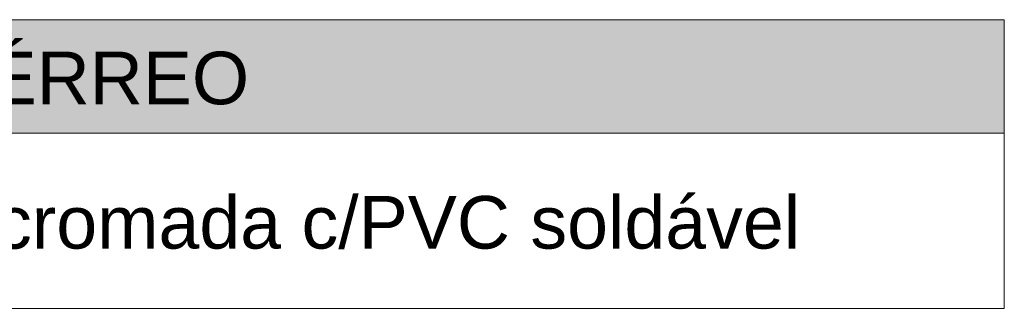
# Model space of a CAD drawing. Header units: millimetres. Extents: x 2 to 902, y -447 to 199.
# Tile 227 of 255: x 44.27 to 48.01, y 96.34 to 97.44. Entities that reach past the tile are written whole.
import ezdxf

# ---------------------------------------------------------------- set-up
doc = ezdxf.new("R2010")
doc.units = ezdxf.units.MM
doc.header["$MEASUREMENT"] = 0
doc.linetypes.add('NULL', pattern=[0])
doc.layers.add('DI-Hachuras Tabelas', color=251, linetype='Continuous', lineweight=0)
doc.layers.add('DI-Tabelas', color=7, linetype='Continuous', lineweight=13)
doc.styles.add('Arial', font='arial.ttf')

msp = doc.modelspace()

# ---------------------------------------------------------------- hatches: boundary and pattern name
at = {"layer": 'DI-Hachuras Tabelas', "linetype": 'Continuous'}
msp.add_hatch(color=251, dxfattribs=at).paths.add_polyline_path([(39.7715, 97.4417), (48.0096, 97.4417), (48.0096, 97.0097), (39.7715, 97.0097)])

# ---------------------------------------------------------------- linework, layer by layer
at = {"layer": 'DI-Hachuras Tabelas'}
msp.add_lwpolyline([(39.7715, 97.4417), (48.0096, 97.4417), (48.0096, 97.0097), (39.7715, 97.0097), (39.7715, 97.4417)], dxfattribs=at)
at = {"layer": 'DI-Tabelas'}
for p, q in [((39.7715, 97.4417), (48.0096, 97.4417)), ((48.0096, 97.4417), (48.0096, 97.0097)), ((48.0096, 97.0097), (39.7715, 97.0097)), ((48.0096, 97.0097), (48.0096, 96.3441)), ((48.0096, 96.3441), (40.429, 96.3441))]:
    msp.add_line(p, q, dxfattribs=at)

# ---------------------------------------------------------------- texts
at = {"layer": 'DI-Tabelas', "linetype": 'NULL', "char_height": 0.2, "line_spacing_factor": 0.6, "style": 'Arial'}
for s, insert, width, attachment_point in [('Legenda - TÉRREO', (43.8906, 97.0597), 5.000305, 8), ('Registro de gaveta c/canopla cromada c/PVC soldável', (40.479, 96.5109), 13.510061, 7)]:
    msp.add_mtext(s, dxfattribs=dict(at, insert=insert, width=width, attachment_point=attachment_point))

doc.saveas('drawing.dxf')
